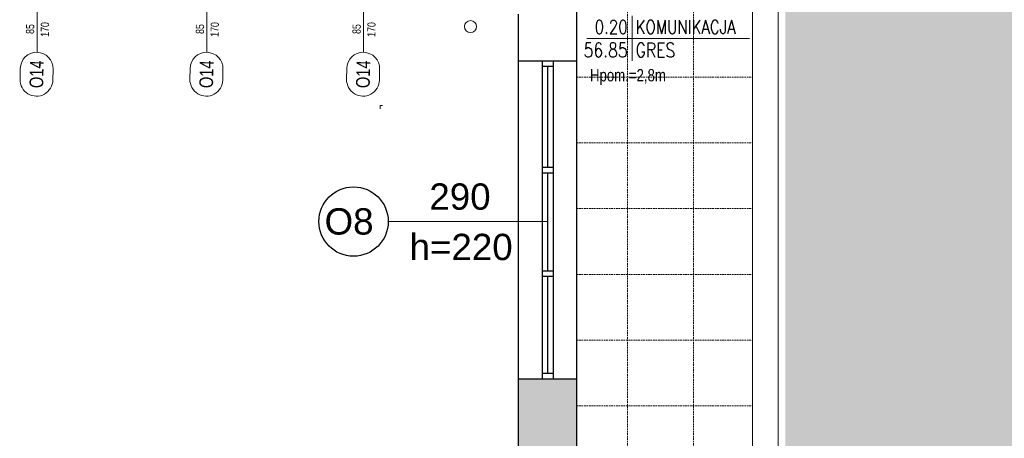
# Model space of a CAD drawing. Header units: millimetres. Extents: x -523 to 1404227, y -783705 to 1038705.
# Tile 46 of 256: x 365746 to 374732, y 12282 to 16101. Entities that reach past the tile are written whole.
import ezdxf
from ezdxf.enums import TextEntityAlignment as Align

# ---------------------------------------------------------------- set-up
doc = ezdxf.new("R2010")
doc.units = ezdxf.units.MM
doc.linetypes.add('DASHEDX2', pattern=[1.5, 1, -0.5])
for name, color, linetype, lineweight in [('3. Opis stolarki drzwiowej i okiennej', 5, 'Continuous', 30), ('BA_KS_ist.', 34, 'Continuous', 13), ('BA_met', 7, 'Continuous', 18), ('BA_sym', 7, 'Continuous', 18), ('BA_txc', 1, 'Continuous', 18), ('PG_PRZERYWANE_ŚREDNIE', 1, 'DASHEDX2', 18), ('PG_WYPOSAŻENIE', 1, 'Continuous', 18), ('PG_ŚCIANY_DZIAŁOWE', 3, 'Continuous', 18), ('Przekrojowa', 60, 'Continuous', 18)]:
    doc.layers.add(name, color=color, linetype=linetype, lineweight=lineweight)
doc.styles.add('BIKTC', font='bikromsw.shx', dxfattribs={"width": 0.8})
doc.styles.add('BIKTS', font='bikromsw.shx', dxfattribs={"width": 0.85})
doc.styles.add('ROMANS', font='romans', dxfattribs={"width": 0.7})
doc.styles.get("Standard").update_dxf_attribs({"font": 'arial.ttf'})

# ---------------------------------------------------------------- blocks, each defined once
blk = doc.blocks.new('bikmet')
blk.add_line((0, 1.65), (0, -1.65))
at = {"style": 'ROMANS', "width": 0.8}
blk.add_attdef('NRPOM', text='', height=1, dxfattribs=at).set_placement((-0.333, 0.333), align=Align.RIGHT)
blk.add_attdef('NWAPOM', (0.25, 0.333), '', height=1, dxfattribs=at)
blk.add_attdef('RAREA', text='', height=1.042, dxfattribs=at).set_placement((-0.333, -0.333), align=Align.TOP_RIGHT)
blk.add_attdef('PODLOGA', text='', height=1.042, dxfattribs=at).set_placement((0.25, -0.333), align=Align.TOP_LEFT)
blk = doc.blocks.new('symdrz')
blk.add_lwpolyline([(-10, -30, -1), (-10, 30), (10, 30, -1), (10, -30)], format="xyb", close=True)
at = {"style": 'BIKTS', "width": 0.8}
blk.add_attdef('SZERDRZ', text='', height=25, dxfattribs=at).set_placement((77.1, 8.8), align=Align.CENTER)
blk.add_attdef('SYMDRZ', text='', height=25, dxfattribs=at).set_placement((0, 0), align=Align.MIDDLE)
blk.add_attdef('WYSDRZ', text='', height=25, dxfattribs=at).set_placement((77.1, -9.5), align=Align.TOP_CENTER)
blk = doc.blocks.new('A$C6810ecfa')
at = {"layer": 'BA_KS_ist.', "color": 18, "linetype": 'Continuous', "lineweight": 20, "ltscale": 25}
blk.add_circle((-870.44, 1530.53), 5.5, dxfattribs=at)

msp = doc.modelspace()

# ---------------------------------------------------------------- hatches: boundary and pattern name
at = {"lineweight": 20}
h = msp.add_hatch(dxfattribs=at)
h.set_pattern_fill('ANGLE', color=252, scale=20, angle=45)
h.set_pattern_definition([(45, (-152464.99, 276287.02), (-98.782817, 98.782817), [101.6, -38.1]), (135, (-152464.99, 276287.02), (-98.782817, -98.782817), [101.6, -38.1])])
h.paths.add_polyline_path([(374810.5, 16187.64), (372734.44, 16187.64), (372734.44, 10701.2), (379119.33, 10701.2), (379118.17, 19692.3), (378608.24, 19686.12), (378609.33, 19685.76), (374810.5, 19635.76)])
at = {"layer": 'PG_ŚCIANY_DZIAŁOWE'}
h = msp.add_hatch(color=252, dxfattribs=at)
h.dxf.hatch_style = 1
h.paths.add_polyline_path([(370829.33, 12822.52), (370299.33, 12822.52), (370299.33, 12077.52), (370829.33, 12077.52)])

# ---------------------------------------------------------------- linework, layer by layer
at = {"lineweight": 20}
for p, q in [((372434.33, 19939.97), (372434.33, 10402.52)), ((365904.33, 15803.44), (365904.33, 16871.6)), ((367454.33, 15803.44), (367454.33, 16871.6)), ((368884.33, 15803.44), (368884.33, 16871.6)), ((372669.33, 10652.52), (372669.33, 16259.97)), ((369036.29, 15287.32), (369036.29, 15317.32)), ((369036.29, 15317.32), (369056.29, 15317.32))]:
    msp.add_line(p, q, dxfattribs=at)
for p, q in [((370829.33, 11109.19), (370829.33, 16622.52)), ((370299.33, 11109.19), (370299.33, 16152.52)), ((370829.33, 15722.52), (370299.33, 15722.52)), ((370514.33, 15722.52), (370514.33, 12822.52)), ((370614.33, 15672.52), (370514.33, 15672.52)), ((370564.33, 15672.52), (370564.33, 14754.19)), ((370614.33, 15722.52), (370614.33, 12822.52)), ((370514.33, 14754.19), (370614.33, 14754.19)), ((370514.33, 14704.19), (370614.33, 14704.19)), ((370564.33, 14704.19), (370564.33, 13810.85)), ((370514.33, 13810.85), (370614.33, 13810.85)), ((370514.33, 13760.85), (370614.33, 13760.85)), ((370564.33, 13760.85), (370564.33, 12872.52)), ((370614.33, 12872.52), (370514.33, 12872.52)), ((370829.33, 12822.52), (370299.33, 12822.52))]:
    msp.add_line(p, q)
at = {"layer": '3. Opis stolarki drzwiowej i okiennej'}
msp.add_line((370564.33, 14257.52), (369109.13, 14259.57), dxfattribs=at)
msp.add_circle((368792.61, 14259.57), 316.53, dxfattribs=at)
at = {"layer": 'BA_met', "color": 18}
msp.add_line((370921.61, 15930.8), (372405.38, 15930.8), dxfattribs=at)
at = {"layer": 'PG_PRZERYWANE_ŚREDNIE', "color": 251, "lineweight": 15, "ltscale": 15}
for p, q in [((371294.33, 29022.52), (371294.33, 2722.52)), ((371894.33, 29022.52), (371894.33, 2722.52)), ((370829.33, 15577.52), (372434.33, 15577.52)), ((370829.33, 14977.52), (372434.33, 14977.52)), ((370829.33, 14377.52), (372434.33, 14377.52)), ((370829.33, 13777.52), (372434.33, 13777.52)), ((370829.33, 13177.52), (372434.33, 13177.52)), ((370829.33, 12577.52), (372434.33, 12577.52))]:
    msp.add_line(p, q, dxfattribs=at)

# ---------------------------------------------------------------- block references
at = {"layer": 'BA_met', "color": 18, "xscale": 125, "yscale": 125, "zscale": 125}
msp.add_blockref('bikmet', (371335.79, 15930.8), dxfattribs=at).add_auto_attribs({'NRPOM': '0.20', 'NWAPOM': 'KOMUNIKACJA', 'RAREA': '56.85', 'PODLOGA': 'GRES'})
at = {"layer": 'BA_sym', "color": 18}
ref = msp.add_blockref('symdrz', (365900.13, 15603.49), dxfattribs=dict(at, xscale=5.000000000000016, yscale=5.000000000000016, zscale=5.000000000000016, rotation=268.7952046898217))
ref.add_attrib('Symdrz', 'O14', dxfattribs={"height": 125, "rotation": 88.795205, "style": 'BIKTS', "width": 0.8}).set_placement((365900.13, 15603.49), align=Align.MIDDLE_CENTER)
ref.add_attrib('Szerdrz', '170', dxfattribs={"layer": 'BA_txc', "height": 75, "rotation": 88.795205, "style": 'BIKTS', "width": 0.8}).set_placement((365975.59, 16011.8), align=Align.MIDDLE_CENTER)
ref.add_attrib('Wysdrz', '85', dxfattribs={"layer": 'BA_txc', "height": 75, "rotation": 88.795205, "style": 'BIKTS', "width": 0.8}).set_placement((365840.74, 16015.71), align=Align.MIDDLE_CENTER)
ref = msp.add_blockref('symdrz', (367450.13, 15603.49), dxfattribs=dict(at, xscale=5.000000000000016, yscale=5.000000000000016, zscale=5.000000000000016, rotation=268.7952046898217))
ref.add_attrib('Symdrz', 'O14', dxfattribs={"height": 125, "rotation": 88.795205, "style": 'BIKTS', "width": 0.8}).set_placement((367450.13, 15603.49), align=Align.MIDDLE_CENTER)
ref.add_attrib('Szerdrz', '170', dxfattribs={"layer": 'BA_txc', "height": 75, "rotation": 88.795205, "style": 'BIKTS', "width": 0.8}).set_placement((367525.59, 16011.8), align=Align.MIDDLE_CENTER)
ref.add_attrib('Wysdrz', '85', dxfattribs={"layer": 'BA_txc', "height": 75, "rotation": 88.795205, "style": 'BIKTS', "width": 0.8}).set_placement((367390.74, 16015.71), align=Align.MIDDLE_CENTER)
ref = msp.add_blockref('symdrz', (368880.13, 15603.49), dxfattribs=dict(at, xscale=5.000000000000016, yscale=5.000000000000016, zscale=5.000000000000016, rotation=268.7952046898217))
ref.add_attrib('Symdrz', 'O14', dxfattribs={"height": 125, "rotation": 88.795205, "style": 'BIKTS', "width": 0.8}).set_placement((368880.13, 15603.49), align=Align.MIDDLE_CENTER)
ref.add_attrib('Szerdrz', '170', dxfattribs={"layer": 'BA_txc', "height": 75, "rotation": 88.795205, "style": 'BIKTS', "width": 0.8}).set_placement((368955.59, 16011.8), align=Align.MIDDLE_CENTER)
ref.add_attrib('Wysdrz', '85', dxfattribs={"layer": 'BA_txc', "height": 75, "rotation": 88.795205, "style": 'BIKTS', "width": 0.8}).set_placement((368820.74, 16015.71), align=Align.MIDDLE_CENTER)
at = {"layer": 'Przekrojowa', "xscale": 10, "yscale": 10, "zscale": 10}
msp.add_blockref('A$C6810ecfa', (378564.33, 732.52), dxfattribs=at)

# ---------------------------------------------------------------- texts
at = {"layer": '3. Opis stolarki drzwiowej i okiennej', "char_height": 240, "width": 1203.5164, "attachment_point": 3}
for s, insert in [('{\\f@Arial Unicode MS|b0|i0|c238|p34;290}', (370043.87, 14607.33)), ('{\\f@Arial Unicode MS|b0|i0|c238|p34;O8}', (368975.55, 14380.56)), ('{\\f@Arial Unicode MS|b0|i0|c238|p34;h=220}', (370245.39, 14147.61))]:
    msp.add_mtext(s, dxfattribs=dict(at, insert=insert))
at = {"layer": 'PG_WYPOSAŻENIE', "color": 18, "insert": (370950.74, 15650.75), "char_height": 112.5, "attachment_point": 1, "rotation": 360, "style": 'BIKTC'}
msp.add_mtext_dynamic_manual_height_columns('Hpom.=2,8m', width=9760.1929, gutter_width=750, heights=[0], dxfattribs=at)

doc.saveas('drawing.dxf')
